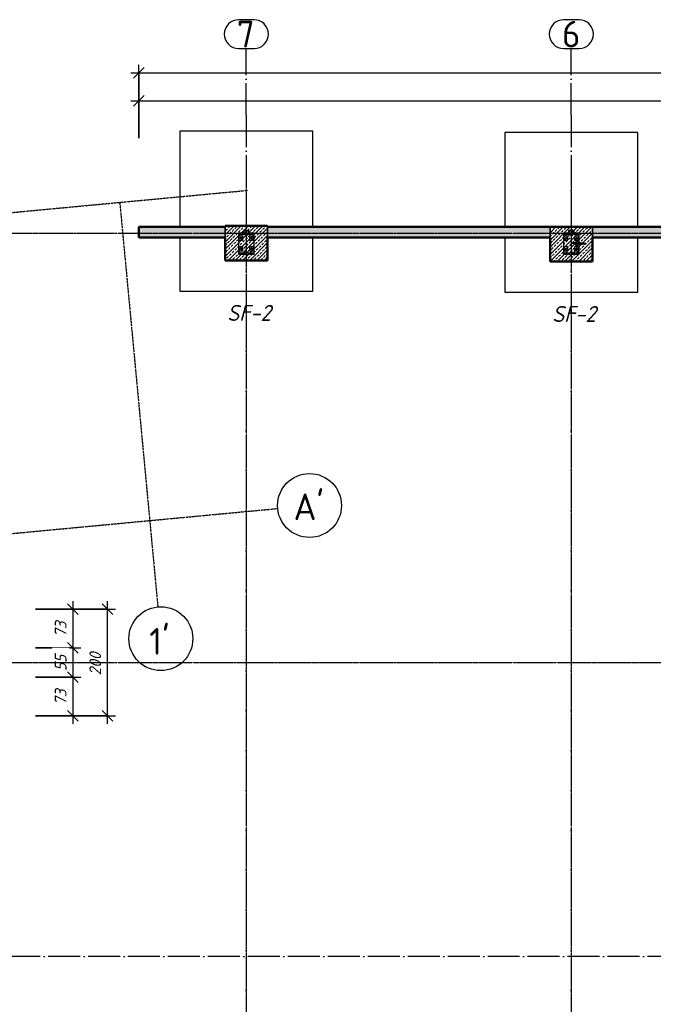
# Model space of a CAD drawing. Header units: millimetres. Extents: x -31438 to 37438, y -24900 to 14894.
# Tile 7 of 16: x -11631 to 261, y -4980 to 13505. Entities that reach past the tile are written whole.
import ezdxf

# ---------------------------------------------------------------- set-up
doc = ezdxf.new("R2010")
doc.units = ezdxf.units.MM
doc.linetypes.add('ACAD_ISO04W100', pattern=[30, 24, -3, 0, -3])
doc.linetypes.add('Linia osi', pattern=[14, 6, -3, 2, -3])
for name, color, linetype, lineweight in [('A-ANNO-DIMS', 211, 'Continuous', 20), ('A-ANNO-DIMS-100', 211, 'Continuous', 20), ('A-WALL', 113, 'Continuous', 25), ('A-WALL-PATT', 111, 'Continuous', 50), ('S-FNDN', 32, 'Continuous', 25), ('S-FNDN-IDEN', 2, 'Continuous', 25), ('S-GRID', 1, 'Continuous', 20), ('S-GRID-IDEN', 1, 'Continuous', 25)]:
    doc.layers.add(name, color=color, linetype=linetype, lineweight=lineweight)
for name, color, linetype in [('AS_Belki', 142, 'Continuous'), ('AS_Blachy', 30, 'Continuous'), ('AS_Siatki', 72, 'Continuous'), ('AS_Sruby', 9, 'Continuous')]:
    doc.layers.add(name, color=color, linetype=linetype)
doc.styles.add('GOST Common', font='GOST_Common.ttf', dxfattribs={"height": 500})
doc.styles.add('GOST Common_I', font='GOST_Common Italic.ttf', dxfattribs={"height": 220})
doc.styles.add('GOST Common_I_2', font='GOST_Common Italic.ttf', dxfattribs={"height": 300})
doc.dimstyles.new('Zasieczka', dxfattribs={"dimscale": 304.8, "dimtxt": 221.257299, "dimasz": 0.656168, "dimexe": 0.492126, "dimexo": 0.0625, "dimgap": 0.164042, "dimtad": 1, "dimdec": 0, "dimlfac": 0.1, "dimzin": 0, "dimdsep": 46, "dimtxsty": 'GOST Common_I', "dimblk1": 'OBLIQUE', "dimblk2": 'OBLIQUE', "dimsah": 1, "dimcen": 0.09, "dimdle": 0.492126, "dimadec": 1, "dimazin": 0, "dimtfac": 1, "dimtdec": 4, "dimtix": 1, "dimtmove": 0, "dimatfit": 3, "dimfxl": 2.296588, "dimfxlon": 1, "dimtvp": 1, "dimtfill": 1, "dimtolj": 1, "dimtzin": 0, "dimlwd": 25, "dimlwe": 25, "dimarcsym": 2})
pattern_1 = [(45, (0, 0), (-67.35192, 67.35192), []), (45, (67.35, 0), (-67.35192, 67.35192), [47.625, -23.812])]

# ---------------------------------------------------------------- blocks, each defined once
blk = doc.blocks.new('Siatka - Oś 6mm-1781598-Fundamenty')
at = {"layer": 'S-GRID-IDEN'}
blk.add_circle((0, -0.01), 6, dxfattribs=at)
blk = doc.blocks.new('DIMBLOCK39-Fundamenty')
at = {"layer": 'A-ANNO-DIMS-100', "lineweight": 25, "transparency": 16777216}
for p, q in [((-9397, 11284), (-9397, 12134)), ((29103, 11284), (29103, 12134)), ((-9547, 11984), (29103, 11984)), ((-9397, 11984), (-9397, 11284)), ((29103, 11984), (29103, 11284))]:
    blk.add_line(p, q, dxfattribs=at)
at = {"layer": 'A-ANNO-DIMS-100', "lineweight": 35, "transparency": 16777216}
for p, q in [((-9397, 11984), (-9297, 12084)), ((29103, 11984), (29203, 12084)), ((-9397, 11984), (-9497, 11884)), ((29103, 11984), (29003, 11884))]:
    blk.add_line(p, q, dxfattribs=at)
at = {"layer": 'A-ANNO-DIMS-100', "color": 0, "lineweight": 25, "transparency": 16777216, "insert": (9530, 12322), "char_height": 220, "width": 774.03, "attachment_point": 1, "line_spacing_factor": 1.022761, "style": 'GOST Common_I', "bg_fill": 3, "box_fill_scale": 1.25, "bg_fill_color": 256, "bg_fill_true_color": 13158600, "bg_fill_transparency": 0}
blk.add_mtext('3850', dxfattribs=at)
blk = doc.blocks.new('_Oblique')
at = {"color": 0, "linetype": 'ByBlock', "lineweight": -2}
blk.add_line((-0.5, -0.5), (0.5, 0.5), dxfattribs=at)
blk = doc.blocks.new('DIMBLOCK41-Fundamenty')
at = {"layer": 'A-ANNO-DIMS-100', "lineweight": 25, "transparency": 16777216}
for p, q in [((-9397, 11808), (-9397, 12658)), ((29303, 11808), (29303, 12658)), ((-9547, 12508), (29453, 12508)), ((-9397, 12508), (-9397, 11808)), ((29303, 12508), (29303, 11808))]:
    blk.add_line(p, q, dxfattribs=at)
at = {"layer": 'A-ANNO-DIMS-100', "lineweight": 35, "transparency": 16777216}
for p, q in [((-9397, 12508), (-9297, 12608)), ((29303, 12508), (29403, 12608)), ((-9397, 12508), (-9497, 12408)), ((29303, 12508), (29203, 12408))]:
    blk.add_line(p, q, dxfattribs=at)
at = {"layer": 'A-ANNO-DIMS-100', "color": 0, "lineweight": 25, "transparency": 16777216, "insert": (9630, 12846), "char_height": 220, "width": 774.03, "attachment_point": 1, "line_spacing_factor": 1.022761, "style": 'GOST Common_I', "bg_fill": 3, "box_fill_scale": 1.25, "bg_fill_color": 256, "bg_fill_true_color": 13158600, "bg_fill_transparency": 0}
blk.add_mtext('3870', dxfattribs=at)
blk = doc.blocks.new('DIMBLOCK57-Fundamenty')
at = {"layer": 'A-ANNO-DIMS-100', "lineweight": 25, "transparency": 16777216}
for p, q in [((-11334, 2436), (-10484, 2436)), ((-10634, 2436), (-11334, 2436)), ((-10634, 2586), (-10634, 1711)), ((-11334, 1711), (-10484, 1711)), ((-10634, 1711), (-11334, 1711))]:
    blk.add_line(p, q, dxfattribs=at)
at = {"layer": 'A-ANNO-DIMS-100', "lineweight": 35, "transparency": 16777216}
for p, q in [((-10634, 2436), (-10734, 2536)), ((-10634, 2436), (-10534, 2336)), ((-10634, 1711), (-10734, 1811)), ((-10634, 1711), (-10534, 1611))]:
    blk.add_line(p, q, dxfattribs=at)
at = {"layer": 'A-ANNO-DIMS-100', "color": 0, "lineweight": 25, "transparency": 16777216, "insert": (-10972, 1912), "char_height": 220, "width": 387.01, "attachment_point": 1, "rotation": 90, "line_spacing_factor": 1.022761, "style": 'GOST Common_I', "bg_fill": 3, "box_fill_scale": 1.25, "bg_fill_color": 256, "bg_fill_true_color": 13158600, "bg_fill_transparency": 0}
blk.add_mtext('73', dxfattribs=at)
blk = doc.blocks.new('DIMBLOCK58-Fundamenty')
at = {"layer": 'A-ANNO-DIMS-100', "lineweight": 25, "transparency": 16777216}
for p, q in [((-11334, 1711), (-10484, 1711)), ((-10634, 1711), (-11334, 1711)), ((-10634, 1711), (-10634, 1161)), ((-11334, 1161), (-10484, 1161)), ((-10634, 1161), (-11334, 1161))]:
    blk.add_line(p, q, dxfattribs=at)
at = {"layer": 'A-ANNO-DIMS-100', "lineweight": 35, "transparency": 16777216}
for p, q in [((-10634, 1711), (-10734, 1811)), ((-10634, 1711), (-10534, 1611)), ((-10634, 1161), (-10734, 1261)), ((-10634, 1161), (-10534, 1061))]:
    blk.add_line(p, q, dxfattribs=at)
at = {"layer": 'A-ANNO-DIMS-100', "color": 0, "lineweight": 25, "transparency": 16777216, "insert": (-10972, 1275), "char_height": 220, "width": 387.01, "attachment_point": 1, "rotation": 90, "line_spacing_factor": 1.022761, "style": 'GOST Common_I', "bg_fill": 3, "box_fill_scale": 1.25, "bg_fill_color": 256, "bg_fill_true_color": 13158600, "bg_fill_transparency": 0}
blk.add_mtext('55', dxfattribs=at)
blk = doc.blocks.new('DIMBLOCK59-Fundamenty')
at = {"layer": 'A-ANNO-DIMS-100', "lineweight": 25, "transparency": 16777216}
for p, q in [((-11334, 1161), (-10484, 1161)), ((-10634, 1161), (-11334, 1161)), ((-10634, 1161), (-10634, 286)), ((-11334, 436), (-10484, 436)), ((-10634, 436), (-11334, 436))]:
    blk.add_line(p, q, dxfattribs=at)
at = {"layer": 'A-ANNO-DIMS-100', "lineweight": 35, "transparency": 16777216}
for p, q in [((-10634, 1161), (-10734, 1261)), ((-10634, 1161), (-10534, 1061)), ((-10634, 436), (-10734, 536)), ((-10634, 436), (-10534, 336))]:
    blk.add_line(p, q, dxfattribs=at)
at = {"layer": 'A-ANNO-DIMS-100', "color": 0, "lineweight": 25, "transparency": 16777216, "insert": (-10972, 637), "char_height": 220, "width": 387.01, "attachment_point": 1, "rotation": 90, "line_spacing_factor": 1.022761, "style": 'GOST Common_I', "bg_fill": 3, "box_fill_scale": 1.25, "bg_fill_color": 256, "bg_fill_true_color": 13158600, "bg_fill_transparency": 0}
blk.add_mtext('73', dxfattribs=at)
blk = doc.blocks.new('DIMBLOCK60-Fundamenty')
at = {"layer": 'A-ANNO-DIMS-100', "lineweight": 25, "transparency": 16777216}
for p, q in [((-10685, 2436), (-9835, 2436)), ((-9985, 2436), (-10685, 2436)), ((-9985, 286), (-9985, 2586)), ((-10685, 436), (-9835, 436)), ((-9985, 436), (-10685, 436))]:
    blk.add_line(p, q, dxfattribs=at)
at = {"layer": 'A-ANNO-DIMS-100', "lineweight": 35, "transparency": 16777216}
for p, q in [((-9985, 2436), (-10085, 2536)), ((-9985, 2436), (-9885, 2336)), ((-9985, 436), (-10085, 536)), ((-9985, 436), (-9885, 336))]:
    blk.add_line(p, q, dxfattribs=at)
at = {"layer": 'A-ANNO-DIMS-100', "color": 0, "lineweight": 25, "transparency": 16777216, "insert": (-10323, 1194), "char_height": 220, "width": 580.52, "attachment_point": 1, "rotation": 90, "line_spacing_factor": 1.022761, "style": 'GOST Common_I', "bg_fill": 3, "box_fill_scale": 1.25, "bg_fill_color": 256, "bg_fill_true_color": 13158600, "bg_fill_transparency": 0}
blk.add_mtext('200', dxfattribs=at)
blk = doc.blocks.new('A$Cf25111cd')
at = {"layer": 'AS_Belki', "linetype": 'Continuous', "ltscale": 0.25}
for p, q in [((-487.09, 166.62), (-490.09, 166.62)), ((-490.09, 166.62), (-490.09, 166.43)), ((-490.09, 166.43), (-488.92, 166.43)), ((-488.09, 167.12), (-489.09, 167.12)), ((-489.09, 167.12), (-489.09, 166.62)), ((-489.06, 167.09), (-488.12, 167.09)), ((-489.06, 166.62), (-489.06, 167.09)), ((-488.27, 166.43), (-487.09, 166.43)), ((-488.12, 167.09), (-488.12, 166.62)), ((-488.09, 166.62), (-488.09, 167.12)), ((-487.09, 166.43), (-487.09, 166.62)), ((-426.09, 166.62), (-429.09, 166.62)), ((-429.09, 166.62), (-429.09, 166.43)), ((-429.09, 166.43), (-427.92, 166.43)), ((-427.09, 167.12), (-428.09, 167.12)), ((-428.09, 167.12), (-428.09, 166.62)), ((-428.06, 167.09), (-427.12, 167.09)), ((-428.06, 166.62), (-428.06, 167.09)), ((-427.27, 166.43), (-426.09, 166.43)), ((-427.12, 167.09), (-427.12, 166.62)), ((-427.09, 166.62), (-427.09, 167.12)), ((-426.09, 166.43), (-426.09, 166.62)), ((-488.65, 166.16), (-488.65, 163.18)), ((-488.54, 163.18), (-488.54, 166.16)), ((-427.65, 166.16), (-427.65, 163.18)), ((-427.54, 164.85), (-427.54, 166.16)), ((-427.54, 163.18), (-427.54, 164.73)), ((-425.65, 164.79), (-425.97, 164.79)), ((-425.97, 164.55), (-425.65, 164.55)), ((-425.87, 164.67), (-425.8, 164.76)), ((-425.8, 164.59), (-425.87, 164.67)), ((-425.8, 164.76), (-425.65, 164.79)), ((-425.65, 164.55), (-425.8, 164.59)), ((-425.5, 164.76), (-425.65, 164.79)), ((-425.65, 164.55), (-425.5, 164.59)), ((-425.44, 164.67), (-425.5, 164.76)), ((-425.5, 164.59), (-425.44, 164.67)), ((-488.92, 162.91), (-490.09, 162.91)), ((-490.09, 162.91), (-490.09, 162.72)), ((-490.09, 162.72), (-487.09, 162.72)), ((-487.09, 162.91), (-488.27, 162.91)), ((-487.09, 162.72), (-487.09, 162.91)), ((-427.92, 162.91), (-429.09, 162.91)), ((-429.09, 162.91), (-429.09, 162.72)), ((-429.09, 162.72), (-426.09, 162.72)), ((-426.09, 162.91), (-427.27, 162.91)), ((-426.09, 162.72), (-426.09, 162.91))]:
    blk.add_line(p, q, dxfattribs=at)
at = {"layer": 'AS_Belki', "linetype": 'Continuous', "ltscale": 0.25, "extrusion": (0, 0, -1)}
for centre, start, end in [((488.92, 166.16), 90, 180), ((488.27, 166.16), 0, 90), ((427.92, 166.16), 90, 180), ((427.27, 166.16), 0, 90), ((488.92, 163.18), 180, 270), ((488.27, 163.18), 270, 0), ((427.92, 163.18), 180, 270), ((427.27, 163.18), 270, 0)]:
    blk.add_arc(centre, 0.27, start, end, dxfattribs=at)
at = {"layer": 'AS_Belki', "linetype": 'Continuous', "ltscale": 0.25, "extrusion": (0.825629, -9.15957e-13, 0.564213)}
for start, end in [(360, 57.7645), (122.2356, 180)]:
    blk.add_arc((164.67, 240.34, -351.69), 0.12, start, end, dxfattribs=at)
at = {"layer": 'AS_Blachy', "linetype": 'Continuous', "ltscale": 0.25}
for p, q in [((-490.09, 166.43), (-490.09, 162.91)), ((-487.09, 162.91), (-487.09, 166.43)), ((-429.09, 166.43), (-429.09, 162.91)), ((-426.09, 164.85), (-426.09, 166.43)), ((-489.22, 166.05), (-489.97, 166.05)), ((-489.97, 166.05), (-489.97, 165.3)), ((-489.97, 165.3), (-489.22, 165.3)), ((-489.22, 165.3), (-489.22, 166.05)), ((-487.22, 166.05), (-487.97, 166.05)), ((-487.97, 166.05), (-487.97, 165.3)), ((-487.97, 165.3), (-487.22, 165.3)), ((-487.22, 165.3), (-487.22, 166.05)), ((-428.22, 166.05), (-428.97, 166.05)), ((-428.97, 166.05), (-428.97, 165.3)), ((-428.97, 165.3), (-428.22, 165.3)), ((-428.22, 165.3), (-428.22, 166.05)), ((-426.54, 164.85), (-427.54, 164.85)), ((-427.54, 164.73), (-427.54, 164.85)), ((-427.54, 164.73), (-426.54, 164.73)), ((-427.15, 164.73), (-427.15, 164.61)), ((-427.15, 164.61), (-427.12, 164.61)), ((-427.12, 164.73), (-427.12, 164.61)), ((-427.12, 164.61), (-426.56, 164.61)), ((-426.22, 166.05), (-426.97, 166.05)), ((-426.97, 166.05), (-426.97, 165.3)), ((-426.97, 165.3), (-426.22, 165.3)), ((-426.56, 164.61), (-426.54, 164.61)), ((-425.86, 164.85), (-426.54, 164.85)), ((-426.54, 164.85), (-426.54, 164.73)), ((-426.54, 164.73), (-425.88, 164.73)), ((-426.54, 164.61), (-426.54, 164.73)), ((-426.54, 164.61), (-425.88, 164.61)), ((-426.22, 165.3), (-426.22, 166.05)), ((-426.09, 162.91), (-426.09, 164.61)), ((-425.88, 164.61), (-425.88, 164.73)), ((-425.86, 164.79), (-425.86, 164.85)), ((-425.48, 164.73), (-425.42, 164.73)), ((-425.48, 164.61), (-425.42, 164.61)), ((-425.42, 164.73), (-424.9, 164.73)), ((-425.42, 164.61), (-425.42, 164.73)), ((-425.42, 164.61), (-424.9, 164.61)), ((-424.9, 164.73), (-424.86, 164.73)), ((-424.9, 164.73), (-424.9, 164.61)), ((-424.9, 164.61), (-424.86, 164.61)), ((-424.86, 164.61), (-424.86, 164.73)), ((-489.22, 164.05), (-489.97, 164.05)), ((-489.97, 164.05), (-489.97, 163.3)), ((-489.97, 163.3), (-489.22, 163.3)), ((-489.22, 163.3), (-489.22, 164.05)), ((-487.22, 164.05), (-487.97, 164.05)), ((-487.97, 164.05), (-487.97, 163.3)), ((-487.97, 163.3), (-487.22, 163.3)), ((-487.22, 163.3), (-487.22, 164.05)), ((-428.22, 164.05), (-428.97, 164.05)), ((-428.97, 164.05), (-428.97, 163.3)), ((-428.97, 163.3), (-428.22, 163.3)), ((-428.22, 163.3), (-428.22, 164.05)), ((-426.22, 164.05), (-426.97, 164.05)), ((-426.97, 164.05), (-426.97, 163.3)), ((-426.97, 163.3), (-426.22, 163.3)), ((-426.22, 163.3), (-426.22, 164.05))]:
    blk.add_line(p, q, dxfattribs=at)
for centre in [(-489.59, 165.67), (-487.59, 165.67), (-428.59, 165.67), (-426.59, 165.67), (-489.59, 163.67), (-487.59, 163.67), (-428.59, 163.67), (-426.59, 163.67)]:
    blk.add_circle(centre, 0.16, dxfattribs=at)
at = {"layer": 'AS_Siatki', "color": 20, "linetype": 'Continuous', "ltscale": 0.25}
for p, q in [((-487.14, 206.71), (-490.04, 206.71)), ((-426.14, 206.71), (-429.04, 206.71)), ((-490.04, 201.31), (-487.14, 201.31)), ((-429.04, 201.31), (-426.14, 201.31))]:
    blk.add_line(p, q, dxfattribs=at)
at = {"layer": 'AS_Siatki', "color": 20, "linetype": 'ACAD_ISO04W100', "ltscale": 0.25}
for p, q in [((-488.59, 188.81), (-488.59, 201.31)), ((-427.59, 188.81), (-427.59, 201.31)), ((-488.59, 188.81), (-488.59, -142.68)), ((-488.59, 188.81), (-488.59, 188.81)), ((-427.59, 188.81), (-427.59, -142.68)), ((-427.59, 188.81), (-427.59, 188.81)), ((-707.4, 166.62), (-88.71, 166.62)), ((-707.4, 86.02), (-88.71, 86.02)), ((-62.24, 30.82), (-704.54, 30.82))]:
    blk.add_line(p, q, dxfattribs=at)
at = {"layer": 'AS_Siatki', "color": 20, "linetype": 'Continuous', "ltscale": 0.25}
for centre, start, end in [((-490.04, 204.01), 90, 270), ((-487.14, 204.01), 270, 90), ((-429.04, 204.01), 90, 270), ((-426.14, 204.01), 270, 90)]:
    blk.add_arc(centre, 2.7, start, end, dxfattribs=at)
at = {"layer": 'AS_Sruby', "linetype": 'Continuous', "ltscale": 0.25}
for p, q in [((-426.81, 164.61), (-426.81, 164.57)), ((-426.81, 164.57), (-426.8, 164.57)), ((-426.8, 164.57), (-426.79, 164.57)), ((-426.7, 165), (-426.79, 165)), ((-426.79, 165), (-426.79, 164.85)), ((-426.79, 164.57), (-426.77, 164.57)), ((-426.78, 164.57), (-426.78, 164.36)), ((-426.77, 164.57), (-426.74, 164.57)), ((-426.74, 164.57), (-426.71, 164.57)), ((-426.71, 164.57), (-426.67, 164.57)), ((-426.5, 165), (-426.7, 165)), ((-426.7, 165), (-426.7, 164.85)), ((-426.7, 164.57), (-426.7, 164.36)), ((-426.67, 164.57), (-426.63, 164.57)), ((-426.63, 164.57), (-426.59, 164.57)), ((-426.59, 164.57), (-426.55, 164.57)), ((-426.55, 164.57), (-426.5, 164.57)), ((-426.39, 165), (-426.5, 165)), ((-426.5, 164.85), (-426.5, 165)), ((-426.5, 164.57), (-426.47, 164.57)), ((-426.5, 164.36), (-426.5, 164.57)), ((-426.47, 164.57), (-426.43, 164.57)), ((-426.43, 164.57), (-426.4, 164.57)), ((-426.4, 164.57), (-426.38, 164.57)), ((-426.39, 164.85), (-426.39, 165)), ((-426.39, 164.36), (-426.39, 164.57)), ((-426.38, 164.57), (-426.37, 164.57)), ((-426.37, 164.57), (-426.37, 164.61)), ((-426.37, 164.57), (-426.37, 164.57)), ((-426.78, 164.36), (-426.7, 164.36)), ((-426.7, 164.36), (-426.5, 164.36)), ((-426.7, 164.36), (-426.7, 164.05)), ((-426.7, 164.05), (-426.69, 164.05)), ((-426.69, 164.05), (-426.65, 164.05)), ((-426.65, 164.05), (-426.61, 164.05)), ((-426.61, 164.05), (-426.56, 164.05)), ((-426.56, 164.05), (-426.52, 164.05)), ((-426.52, 164.05), (-426.49, 164.05)), ((-426.5, 164.36), (-426.39, 164.36)), ((-426.49, 164.05), (-426.47, 164.05)), ((-426.47, 164.05), (-426.47, 164.36)), ((-426.47, 164.05), (-426.47, 164.05))]:
    blk.add_line(p, q, dxfattribs=at)
at = {"layer": 'AS_Siatki', "color": 20, "style": 'GOST Common'}
for s, p in [('7', (-490.37, 201.51)), ('6', (-429.34, 201.51))]:
    blk.add_text(s, height=5, dxfattribs=at).set_placement(p)

msp = doc.modelspace()

# ---------------------------------------------------------------- hatches: boundary and pattern name
at = {"layer": 'A-WALL-PATT', "lineweight": 20}
h = msp.add_hatch(dxfattribs=at)
h.set_pattern_fill('FP_3', color=256, style=0, pattern_type=2)
h.set_pattern_definition(pattern_1)
h.paths.add_polyline_path([(17560.1, 9414.8), (22872.6, 9414.8), (22872.6, 9614.8), (17332.6, 9614.8), (17332.6, 9414.8)], flags=0)
h.paths.add_polyline_path([(11322.6, 9414.8), (11502.6, 9414.8), (11502.6, 9614.8), (11322.6, 9614.8)], flags=0)
h.paths.add_polyline_path([(16832.6, 9414.8), (16832.6, 9614.8), (16502.6, 9614.8), (16502.6, 9414.8)], flags=0)
h.paths.add_polyline_path([(28802.6, 9414.8), (28802.6, 9614.8), (23372.6, 9614.8), (23372.6, 9414.8)], flags=0)
h.paths.add_polyline_path([(9272.6, 9414.8), (9272.6, 9614.8), (5222.6, 9614.8), (5222.6, 9414.8)], flags=0)
h.paths.add_polyline_path([(10302.6, 9414.8), (10522.6, 9414.8), (10522.6, 9614.8), (10302.6, 9614.8), (10302.6, 9606.5)], flags=0)
h.paths.add_polyline_path([(3567.8, 9414.8), (4422.6, 9414.8), (4422.6, 9614.8), (-877.4, 9614.8), (-877.4, 9414.8)], flags=0)
h.paths.add_polyline_path([(-3428.3, 9414.8), (-1677.4, 9414.8), (-1677.4, 9614.8), (-6977.4, 9614.8), (-6977.4, 9414.8)], flags=0)
h.paths.add_polyline_path([(-7777.4, 9414.8), (-7777.4, 9614.8), (-9397.4, 9614.8), (-9397.4, 9414.8), (-8873.5, 9414.8)], flags=0)
at = {"layer": 'S-FNDN', "lineweight": 20}
h = msp.add_hatch(dxfattribs=at)
h.set_pattern_fill('FP_3', color=256, style=0, pattern_type=2)
h.set_pattern_definition(pattern_1)
h.paths.add_polyline_path([(-7777.4, 8984.8), (-6977.4, 8984.8), (-6977.4, 9634.8), (-7777.4, 9634.8), (-7777.4, 9414.8)], flags=0)
h = msp.add_hatch(dxfattribs=at)
h.set_pattern_fill('FP_3', color=256, style=0, pattern_type=2)
h.set_pattern_definition(pattern_1)
h.paths.add_polyline_path([(-1677.4, 8964.8), (-877.4, 8964.8), (-877.4, 9614.8), (-1677.4, 9614.8), (-1677.4, 9414.8)], flags=0)

# ---------------------------------------------------------------- linework, layer by layer
at = {"layer": 'A-WALL', "lineweight": 50}
for p, q in [((-7777.4, 9614.8), (-9397.4, 9614.8)), ((-9397.4, 9614.8), (-9397.4, 9414.8)), ((-1677.4, 9614.8), (-6977.4, 9614.8)), ((4422.6, 9614.8), (-877.4, 9614.8)), ((-9397.4, 9414.8), (-7777.4, 9414.8)), ((-6977.4, 9414.8), (-1677.4, 9414.8)), ((-877.4, 9414.8), (4422.6, 9414.8))]:
    msp.add_line(p, q, dxfattribs=at)
at = {"layer": 'A-WALL'}
for p, q in [((-7777.4, 9414.8), (-7777.4, 9614.8)), ((-6977.4, 9614.8), (-6977.4, 9414.8)), ((-1677.4, 9414.8), (-1677.4, 9614.8)), ((-877.4, 9614.8), (-877.4, 9414.8))]:
    msp.add_line(p, q, dxfattribs=at)
at = {"layer": 'S-FNDN'}
for p, q in [((-6127.4, 11409.8), (-8627.4, 11409.8)), ((-8627.4, 11409.8), (-8627.4, 9614.8)), ((-6127.4, 9614.8), (-6127.4, 11409.8)), ((-27.4, 11389.8), (-2527.4, 11389.8)), ((-2527.4, 11389.8), (-2527.4, 9614.8)), ((-27.4, 9614.8), (-27.4, 11389.8)), ((-7777.4, 9614.8), (-7777.4, 9414.8)), ((-6977.4, 9414.8), (-6977.4, 9614.8)), ((-1677.4, 9614.8), (-1677.4, 9414.8)), ((-877.4, 9414.8), (-877.4, 9614.8)), ((-8627.4, 9414.8), (-8627.4, 8409.8)), ((-6127.4, 8409.8), (-6127.4, 9414.8)), ((-2527.4, 9414.8), (-2527.4, 8389.8)), ((-27.4, 8389.8), (-27.4, 9414.8)), ((-8627.4, 8409.8), (-6127.4, 8409.8)), ((-2527.4, 8389.8), (-27.4, 8389.8))]:
    msp.add_line(p, q, dxfattribs=at)
at = {"layer": 'S-FNDN', "lineweight": 50}
for p, q in [((-7777.4, 9634.8), (-7777.4, 9614.8)), ((-6977.4, 9634.8), (-7777.4, 9634.8)), ((-6977.4, 9614.8), (-6977.4, 9634.8)), ((-877.4, 9614.8), (-1677.4, 9614.8)), ((-7777.4, 9414.8), (-7777.4, 8984.8)), ((-6977.4, 8984.8), (-6977.4, 9414.8)), ((-1677.4, 9414.8), (-1677.4, 8964.8)), ((-877.4, 8964.8), (-877.4, 9414.8)), ((-7777.4, 8984.8), (-6977.4, 8984.8)), ((-1677.4, 8964.8), (-877.4, 8964.8))]:
    msp.add_line(p, q, dxfattribs=at)
at = {"layer": 'S-GRID', "linetype": 'Linia osi', "lineweight": 25}
for p, q in [((-7377.4, 10465.2), (-7377.4, -23284.6)), ((-1277.4, 10465.2), (-1277.4, -23284.6)), ((-26976.3, 8454.2), (-7350.1, 10302)), ((-9752.7, 10075.8), (-9037.7, 2480.7)), ((-26976.3, 9496.1), (34110.5, 9496.1)), ((-26976.3, 2427.7), (-6787.7, 4328.4)), ((-26976.3, 1436.1), (34110.5, 1436.1))]:
    msp.add_line(p, q, dxfattribs=at)

# ---------------------------------------------------------------- block references
at = {"layer": 'S-GRID-IDEN', "xscale": 99.99999999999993, "yscale": 99.99999999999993, "zscale": 99.99999999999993}
for p, rotation in [((-6190.3, 4384.6), 275.3784199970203), ((-8981.4, 1883.4), 185.3784199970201)]:
    msp.add_blockref('Siatka - Oś 6mm-1781598-Fundamenty', p, dxfattribs=dict(at, rotation=rotation))

# ---------------------------------------------------------------- texts
at = {"layer": 'S-FNDN-IDEN', "lineweight": 20, "char_height": 300, "width": 1098.312, "attachment_point": 1, "style": 'GOST Common_I_2'}
for insert in [(-7737.6, 8150.4), (-1637.6, 8130.4)]:
    msp.add_mtext('SF-2', dxfattribs=dict(at, insert=insert))
at = {"layer": 'S-GRID-IDEN', "lineweight": 20, "char_height": 500, "attachment_point": 1, "style": 'GOST Common'}
for s, insert, width in [("A'", (-6490.5, 4611.3), 769.62), ("1'", (-9198.5, 2084.7), 529.114)]:
    msp.add_mtext(s, dxfattribs=dict(at, insert=insert, width=width))

# ---------------------------------------------------------------- next in the draw order: dimensions: what is measured, and where the dimension line sits
at = {"layer": 'A-ANNO-DIMS', "lineweight": 25}
dim = msp.add_linear_dim(base=(29102.6, 11984.4), p1=(-9397.4, 11284.4), p2=(29102.6, 11284.4), dimstyle='Zasieczka', override={"dimpost": '<>', "dimfxl": 38500}, dxfattribs=at)
dim.commit()
dim.dimension.update_dxf_attribs({"geometry": 'DIMBLOCK39-Fundamenty', "text_midpoint": (9852.6, 12144.4)})
dim = msp.add_linear_dim(base=(-10634.4269864, 1711.1101893), p1=(-11334.4269864, 2436.1101893), p2=(-11334.4269864, 1711.1101893), angle=90, dimstyle='Zasieczka', override={"dimpost": '<>', "dimfxl": 725}, dxfattribs=at)
dim.commit()
dim.dimension.update_dxf_attribs({"geometry": 'DIMBLOCK57-Fundamenty', "text_midpoint": (-10795.8436531, 2073.6101893)})

# ---------------------------------------------------------------- next in the draw order: dimensions: what is measured, and where the dimension line sits
dim = msp.add_linear_dim(base=(29302.6, 12508.4), p1=(-9397.4, 11808.4), p2=(29302.6, 11808.4), dimstyle='Zasieczka', override={"dimpost": '<>', "dimfxl": 38700}, dxfattribs=at)
dim.commit()
dim.dimension.update_dxf_attribs({"geometry": 'DIMBLOCK41-Fundamenty', "text_midpoint": (9952.6, 12669.8)})
dim = msp.add_linear_dim(base=(-10634.4, 1161.1), p1=(-11334.4, 1711.1), p2=(-11334.4, 1161.1), angle=90, dimstyle='Zasieczka', override={"dimpost": '<>', "dimfxl": 550}, dxfattribs=at)
dim.commit()
dim.dimension.update_dxf_attribs({"geometry": 'DIMBLOCK58-Fundamenty', "text_midpoint": (-10794.4, 1436.1)})

# ---------------------------------------------------------------- next in the draw order: dimensions: what is measured, and where the dimension line sits
dim = msp.add_linear_dim(base=(-10634.4269864, 436.1101893), p1=(-11334.4269864, 1161.1101893), p2=(-11334.4269864, 436.1101893), angle=90, dimstyle='Zasieczka', override={"dimpost": '<>', "dimfxl": 725}, dxfattribs=at)
dim.commit()
dim.dimension.update_dxf_attribs({"geometry": 'DIMBLOCK59-Fundamenty', "text_midpoint": (-10795.8436531, 798.6101893)})

# ---------------------------------------------------------------- next in the draw order: dimensions: what is measured, and where the dimension line sits
dim = msp.add_linear_dim(base=(-9985.5, 2436.1), p1=(-10685.5, 436.1), p2=(-10685.5, 2436.1), angle=90, dimstyle='Zasieczka', override={"dimpost": '<>', "dimfxl": 2000}, dxfattribs=at)
dim.commit()
dim.dimension.update_dxf_attribs({"geometry": 'DIMBLOCK60-Fundamenty', "text_midpoint": (-10145.5, 1436.1)})

# ---------------------------------------------------------------- next in the draw order: block references
at = {"xscale": 100, "yscale": 100, "zscale": 100}
msp.add_blockref('A$Cf25111cd', (41481.7, -7166.3), dxfattribs=at)

doc.saveas('drawing.dxf')
